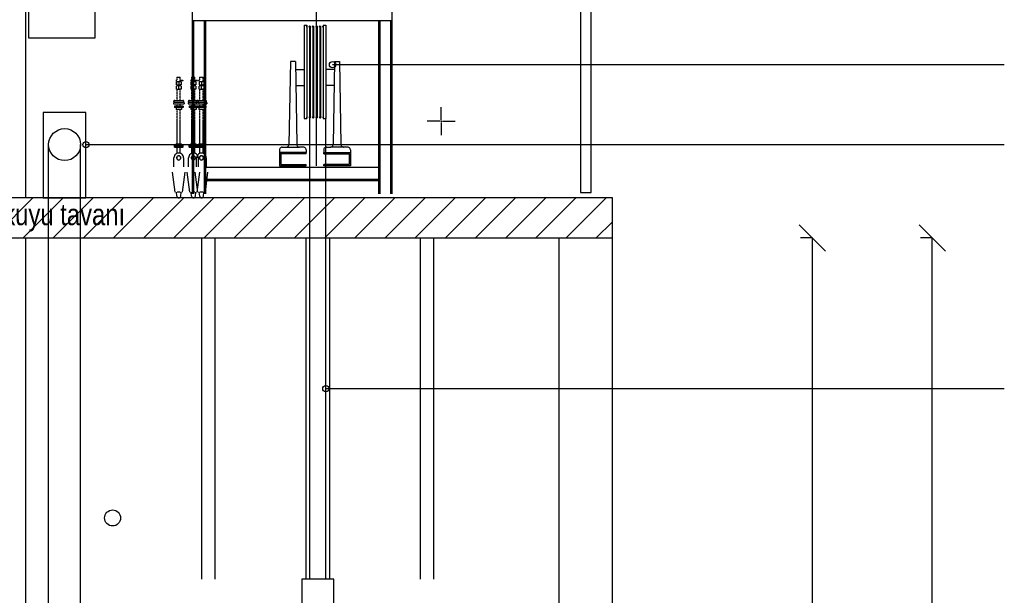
# Model space of a CAD drawing. Header units: centimetres. Extents: x 0 to 14595, y -30 to 2970.
# Tile 22 of 37: x 9808 to 10177, y 2121 to 2337. Entities that reach past the tile are written whole.
import ezdxf
from ezdxf.enums import TextEntityAlignment as Align

# ---------------------------------------------------------------- set-up
doc = ezdxf.new("R2010")
doc.units = ezdxf.units.CM
for name, color, linetype in [('ASN-DUVAR', 7, 'CONTINUOUS'), ('ASN-ELEKTRIK', 3, 'CONTINUOUS'), ('ASN-HALAT', 6, 'CONTINUOUS'), ('ASN-KAPI', 3, 'CONTINUOUS'), ('ASN-KOT', 2, 'CONTINUOUS'), ('ASN-MOTOR', 6, 'CONTINUOUS'), ('ASN-OLCU', 3, 'CONTINUOUS'), ('ASN-RAY', 1, 'CONTINUOUS'), ('ASN-TARAMA', 8, 'CONTINUOUS'), ('ASN-YAZI', 4, 'CONTINUOUS')]:
    doc.layers.add(name, color=color, linetype=linetype)
doc.styles.get("Standard").update_dxf_attribs({"font": 'arial.ttf', "width": 0.8})

msp = doc.modelspace()

# ---------------------------------------------------------------- linework, layer by layer
at = {"layer": 'ASN-DUVAR'}
for p, q in [((9810, 2270), (9810, 2490)), ((9810, 505), (9810, 2255)), ((10010, 2065), (10010, 2255)), ((10030, 2065), (10030, 2255))]:
    msp.add_line(p, q, dxfattribs=at)
msp.add_lwpolyline([(9790, 2255), (10030, 2255), (10030, 2270), (9790, 2270)], close=True, dxfattribs=at)
at = {"layer": 'ASN-ELEKTRIK'}
msp.add_lwpolyline([(9811, 2330), (9836, 2330), (9836, 2460), (9811, 2460)], close=True, dxfattribs=at)
at = {"layer": 'ASN-HALAT'}
for p, q in [((9916.5, 2127), (9916.5, 2300)), ((9922.5, 2127), (9922.5, 2300)), ((9818.5, 545), (9818.5, 2290)), ((9830.5, 545), (9830.5, 2290))]:
    msp.add_line(p, q, dxfattribs=at)
msp.add_lwpolyline([(9913.5, 2115), (9925.5, 2115), (9925.5, 2127), (9913.5, 2127)], close=True, dxfattribs=at)
at = {"layer": 'ASN-KAPI'}
msp.add_lwpolyline([(10018, 2272), (10022, 2272), (10022, 2468), (10018, 2468)], close=True, dxfattribs=at)
at = {"layer": 'ASN-MOTOR'}
for p, q in [((9918.8, 2352.48), (9918.8, 2282.01)), ((9872.42, 2271.61), (9872.42, 2341.61)), ((9947.42, 2271.61), (9947.42, 2341.61)), ((9872.42, 2336.61), (9947.42, 2336.61)), ((9872.92, 2271.61), (9872.92, 2336.61)), ((9876.92, 2271.61), (9876.92, 2336.61)), ((9877.42, 2271.61), (9877.42, 2336.61)), ((9914.3, 2334.78), (9914.3, 2299.78)), ((9914.3, 2334.78), (9915.3, 2334.78)), ((9915.3, 2334.78), (9915.3, 2299.78)), ((9915.3, 2334.48), (9915.37, 2334.37)), ((9916.3, 2334.48), (9916.23, 2334.37)), ((9916.3, 2334.48), (9916.3, 2300.08)), ((9916.3, 2334.48), (9916.6, 2334.48)), ((9916.6, 2334.48), (9916.6, 2300.08)), ((9916.6, 2334.48), (9916.67, 2334.37)), ((9917.6, 2334.48), (9917.53, 2334.37)), ((9917.6, 2334.48), (9917.6, 2300.08)), ((9917.6, 2334.48), (9917.9, 2334.48)), ((9917.9, 2334.48), (9917.9, 2300.08)), ((9917.9, 2334.48), (9917.97, 2334.37)), ((9918.9, 2334.48), (9918.83, 2334.37)), ((9918.9, 2334.48), (9918.9, 2300.08)), ((9918.9, 2334.48), (9919.2, 2334.48)), ((9919.2, 2300.08), (9919.2, 2334.48)), ((9919.2, 2334.48), (9919.2, 2300.08)), ((9919.2, 2334.48), (9919.27, 2334.37)), ((9920.2, 2334.48), (9920.13, 2334.37)), ((9920.2, 2334.48), (9920.2, 2300.08)), ((9920.2, 2334.48), (9920.5, 2334.48)), ((9920.5, 2334.48), (9920.5, 2300.08)), ((9920.5, 2334.48), (9920.57, 2334.37)), ((9921.5, 2334.48), (9921.43, 2334.37)), ((9921.5, 2334.78), (9921.5, 2299.78)), ((9921.5, 2334.78), (9922.5, 2334.78)), ((9922.5, 2334.78), (9922.5, 2299.78)), ((9942.42, 2271.61), (9942.42, 2336.61)), ((9942.92, 2271.61), (9942.92, 2336.61)), ((9946.92, 2271.61), (9946.92, 2336.61)), ((9915.4, 2334.08), (9915.4, 2334.26)), ((9916.2, 2334.08), (9916.2, 2334.26)), ((9916.7, 2334.08), (9916.7, 2334.26)), ((9917.5, 2334.08), (9917.5, 2334.26)), ((9918, 2334.08), (9918, 2334.26)), ((9918.8, 2334.08), (9918.8, 2334.26)), ((9919.3, 2334.08), (9919.3, 2334.26)), ((9920.1, 2334.08), (9920.1, 2334.26)), ((9920.6, 2334.08), (9920.6, 2334.26)), ((9921.4, 2334.08), (9921.4, 2334.26)), ((9909.17, 2321.22), (9908.63, 2290.03)), ((9911.06, 2321.22), (9909.17, 2321.22)), ((9911.06, 2321.22), (9911.59, 2290.03)), ((9925.74, 2321.22), (9925.2, 2290.03)), ((9925.74, 2321.22), (9927.63, 2321.22)), ((9927.63, 2321.22), (9928.17, 2290.03)), ((9911.35, 2318.22), (9914.3, 2318.22)), ((9925.45, 2318.22), (9922.5, 2318.22)), ((9866.19, 2314.22), (9866.63, 2314.22)), ((9866.19, 2314.22), (9866.63, 2314.22)), ((9866.19, 2314.22), (9866.62, 2314.22)), ((9866.19, 2314.04), (9866.62, 2314.04)), ((9866.4, 2313.52), (9866.4, 2312.46)), ((9866.88, 2313.6), (9866.41, 2313.6)), ((9866.41, 2313.6), (9866.41, 2313.6)), ((9866.41, 2313.6), (9866.41, 2313.6)), ((9866.41, 2312.38), (9866.41, 2312.38)), ((9866.41, 2312.38), (9866.88, 2312.38)), ((9866.41, 2312.38), (9866.41, 2312.38)), ((9866.42, 2313.52), (9866.42, 2312.46)), ((9866.7, 2315.29), (9866.6, 2315.23)), ((9866.6, 2315.23), (9866.7, 2315.18)), ((9866.7, 2315.29), (9866.7, 2315.33)), ((9866.7, 2315.33), (9867.9, 2315.33)), ((9866.7, 2315.29), (9866.7, 2315.18)), ((9866.7, 2315.09), (9866.7, 2315.18)), ((9866.7, 2314.89), (9866.7, 2314.98)), ((9866.7, 2314.69), (9866.7, 2314.78)), ((9866.7, 2314.49), (9866.7, 2314.58)), ((9866.7, 2314.29), (9866.7, 2314.38)), ((9866.7, 2313.89), (9866.7, 2313.98)), ((9866.7, 2313.69), (9866.7, 2313.78)), ((9866.7, 2312.29), (9866.7, 2312.38)), ((9867.78, 2313.6), (9866.88, 2313.6)), ((9866.88, 2312.38), (9867.78, 2312.38)), ((9867.34, 2313.52), (9867.34, 2312.46)), ((9868.21, 2313.6), (9867.78, 2313.6)), ((9868.21, 2312.38), (9867.78, 2312.38)), ((9867.89, 2314.22), (9868.63, 2314.22)), ((9867.89, 2314.22), (9868.88, 2314.22)), ((9867.9, 2315.19), (9867.9, 2315.33)), ((9867.9, 2314.99), (9867.9, 2315.07)), ((9867.9, 2314.79), (9867.9, 2314.87)), ((9867.9, 2314.59), (9867.9, 2314.67)), ((9867.9, 2314.39), (9867.9, 2314.47)), ((9867.9, 2314.22), (9867.9, 2314.27)), ((9867.9, 2314.22), (9868.66, 2314.22)), ((9867.9, 2313.99), (9867.9, 2314.04)), ((9867.9, 2314.04), (9868.91, 2314.04)), ((9867.9, 2313.79), (9867.9, 2313.87)), ((9867.9, 2313.6), (9867.9, 2313.67)), ((9867.9, 2312.19), (9867.9, 2312.27)), ((9868.21, 2313.6), (9868.21, 2313.6)), ((9868.21, 2312.38), (9868.21, 2312.38)), ((9868.22, 2313.52), (9868.22, 2312.46)), ((9868.94, 2314.05), (9868.94, 2314.2)), ((9871.69, 2314.22), (9872.12, 2314.22)), ((9871.69, 2314.22), (9872.12, 2314.22)), ((9871.69, 2314.22), (9872.12, 2314.22)), ((9871.69, 2314.04), (9872.11, 2314.04)), ((9871.89, 2313.52), (9871.89, 2312.46)), ((9872.37, 2313.6), (9871.91, 2313.6)), ((9871.91, 2313.6), (9871.91, 2313.6)), ((9871.91, 2313.6), (9871.91, 2313.6)), ((9871.91, 2312.38), (9871.91, 2312.38)), ((9871.91, 2312.38), (9872.37, 2312.38)), ((9871.91, 2312.38), (9871.91, 2312.38)), ((9871.92, 2313.52), (9871.92, 2312.46)), ((9872.19, 2315.29), (9872.09, 2315.23)), ((9872.09, 2315.23), (9872.19, 2315.18)), ((9872.19, 2315.29), (9872.19, 2315.33)), ((9872.19, 2315.33), (9873.39, 2315.33)), ((9872.19, 2315.29), (9872.19, 2315.18)), ((9872.19, 2315.09), (9872.19, 2315.18)), ((9872.19, 2314.89), (9872.19, 2314.98)), ((9872.19, 2314.69), (9872.19, 2314.78)), ((9872.19, 2314.49), (9872.19, 2314.58)), ((9872.19, 2314.29), (9872.19, 2314.38)), ((9872.19, 2313.89), (9872.19, 2313.98)), ((9872.19, 2313.69), (9872.19, 2313.78)), ((9872.19, 2312.29), (9872.19, 2312.38)), ((9873.27, 2313.6), (9872.37, 2313.6)), ((9872.37, 2312.38), (9873.27, 2312.38)), ((9872.83, 2313.52), (9872.83, 2312.46)), ((9873.71, 2313.6), (9873.27, 2313.6)), ((9873.71, 2312.38), (9873.27, 2312.38)), ((9873.39, 2315.19), (9873.39, 2315.33)), ((9873.39, 2314.99), (9873.39, 2315.07)), ((9873.39, 2314.79), (9873.39, 2314.87)), ((9873.39, 2314.59), (9873.39, 2314.67)), ((9873.39, 2314.39), (9873.39, 2314.47)), ((9873.39, 2314.22), (9873.39, 2314.27)), ((9873.39, 2314.22), (9874.12, 2314.22)), ((9873.39, 2314.22), (9874.37, 2314.22)), ((9873.39, 2314.22), (9874.15, 2314.22)), ((9873.39, 2313.99), (9873.39, 2314.04)), ((9873.39, 2314.04), (9874.4, 2314.04)), ((9873.39, 2313.79), (9873.39, 2313.87)), ((9873.39, 2313.6), (9873.39, 2313.67)), ((9873.39, 2312.19), (9873.39, 2312.27)), ((9873.71, 2313.6), (9873.71, 2313.6)), ((9873.71, 2312.38), (9873.71, 2312.38)), ((9873.72, 2313.52), (9873.72, 2312.46)), ((9874.44, 2314.05), (9874.44, 2314.2)), ((9874.71, 2314.22), (9875.15, 2314.22)), ((9874.71, 2314.22), (9875.15, 2314.22)), ((9874.71, 2314.22), (9875.14, 2314.22)), ((9874.71, 2314.04), (9875.13, 2314.04)), ((9874.92, 2313.52), (9874.92, 2312.46)), ((9875.4, 2313.6), (9874.93, 2313.6)), ((9874.93, 2313.6), (9874.93, 2313.6)), ((9874.93, 2313.6), (9874.93, 2313.6)), ((9874.93, 2312.38), (9874.93, 2312.38)), ((9874.93, 2312.38), (9875.4, 2312.38)), ((9874.93, 2312.38), (9874.93, 2312.38)), ((9874.94, 2313.52), (9874.94, 2312.46)), ((9875.22, 2315.29), (9875.12, 2315.23)), ((9875.12, 2315.23), (9875.22, 2315.18)), ((9875.22, 2315.29), (9875.22, 2315.33)), ((9875.22, 2315.33), (9876.42, 2315.33)), ((9875.22, 2315.29), (9875.22, 2315.18)), ((9875.22, 2315.09), (9875.22, 2315.18)), ((9875.22, 2314.89), (9875.22, 2314.98)), ((9875.22, 2314.69), (9875.22, 2314.78)), ((9875.22, 2314.49), (9875.22, 2314.58)), ((9875.22, 2314.29), (9875.22, 2314.38)), ((9875.22, 2313.89), (9875.22, 2313.98)), ((9875.22, 2313.69), (9875.22, 2313.78)), ((9875.22, 2312.29), (9875.22, 2312.38)), ((9876.3, 2313.6), (9875.4, 2313.6)), ((9875.4, 2312.38), (9876.3, 2312.38)), ((9875.85, 2313.52), (9875.85, 2312.46)), ((9876.73, 2313.6), (9876.3, 2313.6)), ((9876.73, 2312.38), (9876.3, 2312.38)), ((9876.41, 2314.22), (9877.15, 2314.22)), ((9876.41, 2314.22), (9877.4, 2314.22)), ((9876.41, 2314.22), (9877.17, 2314.22)), ((9876.41, 2314.04), (9877.42, 2314.04)), ((9876.42, 2315.19), (9876.42, 2315.33)), ((9876.42, 2314.99), (9876.42, 2315.07)), ((9876.42, 2314.79), (9876.42, 2314.87)), ((9876.42, 2314.59), (9876.42, 2314.67)), ((9876.42, 2314.39), (9876.42, 2314.47)), ((9876.42, 2314.22), (9876.42, 2314.27)), ((9876.42, 2313.99), (9876.42, 2314.04)), ((9876.42, 2313.79), (9876.42, 2313.87)), ((9876.42, 2313.6), (9876.42, 2313.67)), ((9876.42, 2312.19), (9876.42, 2312.27)), ((9876.73, 2313.6), (9876.73, 2313.6)), ((9876.73, 2312.38), (9876.73, 2312.38)), ((9876.74, 2313.52), (9876.74, 2312.46)), ((9877.46, 2314.05), (9877.46, 2314.2)), ((9911.45, 2312.22), (9914.3, 2312.22)), ((9925.34, 2312.22), (9922.5, 2312.22)), ((9866.38, 2311.92), (9866.38, 2310.86)), ((9866.81, 2312), (9866.41, 2312)), ((9866.41, 2312), (9866.41, 2312)), ((9866.41, 2310.78), (9866.81, 2310.78)), ((9866.41, 2310.78), (9866.41, 2310.78)), ((9866.7, 2312.09), (9866.7, 2312.18)), ((9866.7, 2310.69), (9866.7, 2310.78)), ((9866.7, 2310.49), (9866.7, 2310.58)), ((9866.7, 2310.29), (9866.7, 2310.38)), ((9866.7, 2310.09), (9866.7, 2310.18)), ((9866.7, 2309.89), (9866.7, 2309.98)), ((9866.7, 2309.69), (9866.7, 2309.78)), ((9866.7, 2309.49), (9866.7, 2309.58)), ((9866.7, 2309.29), (9866.7, 2309.38)), ((9866.7, 2309.09), (9866.7, 2309.18)), ((9866.7, 2308.89), (9866.7, 2308.98)), ((9866.7, 2308.69), (9866.7, 2308.78)), ((9866.7, 2308.49), (9866.7, 2308.58)), ((9867.71, 2312), (9866.81, 2312)), ((9866.81, 2310.78), (9867.71, 2310.78)), ((9867.24, 2311.92), (9867.24, 2310.86)), ((9868.21, 2312), (9867.71, 2312)), ((9868.21, 2310.78), (9867.71, 2310.78)), ((9867.9, 2312), (9867.9, 2312.07)), ((9867.9, 2310.59), (9867.9, 2310.67)), ((9867.9, 2310.39), (9867.9, 2310.47)), ((9867.9, 2310.19), (9867.9, 2310.27)), ((9867.9, 2309.99), (9867.9, 2310.07)), ((9867.9, 2309.79), (9867.9, 2309.87)), ((9867.9, 2309.59), (9867.9, 2309.67)), ((9867.9, 2309.39), (9867.9, 2309.47)), ((9867.9, 2309.19), (9867.9, 2309.27)), ((9867.9, 2308.99), (9867.9, 2309.07)), ((9867.9, 2308.79), (9867.9, 2308.87)), ((9867.9, 2308.59), (9867.9, 2308.67)), ((9868.18, 2311.92), (9868.18, 2310.86)), ((9868.21, 2312), (9868.21, 2312)), ((9868.21, 2312), (9868.21, 2312)), ((9868.21, 2310.78), (9868.21, 2310.78)), ((9868.21, 2310.78), (9868.21, 2310.78)), ((9868.24, 2311.92), (9868.24, 2310.86)), ((9871.87, 2311.92), (9871.87, 2310.86)), ((9871.91, 2312), (9871.9, 2312)), ((9871.91, 2310.78), (9871.9, 2310.78)), ((9872.31, 2312), (9871.91, 2312)), ((9871.91, 2310.78), (9872.31, 2310.78)), ((9872.19, 2312.09), (9872.19, 2312.18)), ((9872.19, 2310.69), (9872.19, 2310.78)), ((9872.19, 2310.49), (9872.19, 2310.58)), ((9872.19, 2310.29), (9872.19, 2310.38)), ((9872.19, 2310.09), (9872.19, 2310.18)), ((9872.19, 2309.89), (9872.19, 2309.98)), ((9872.19, 2309.69), (9872.19, 2309.78)), ((9872.19, 2309.49), (9872.19, 2309.58)), ((9872.19, 2309.29), (9872.19, 2309.38)), ((9872.19, 2309.09), (9872.19, 2309.18)), ((9872.19, 2308.89), (9872.19, 2308.98)), ((9872.19, 2308.69), (9872.19, 2308.78)), ((9872.19, 2308.49), (9872.19, 2308.58)), ((9873.2, 2312), (9872.31, 2312)), ((9872.31, 2310.78), (9873.2, 2310.78)), ((9872.74, 2311.92), (9872.74, 2310.86)), ((9873.7, 2312), (9873.2, 2312)), ((9873.7, 2310.78), (9873.2, 2310.78)), ((9873.39, 2312), (9873.39, 2312.07)), ((9873.39, 2310.59), (9873.39, 2310.67)), ((9873.39, 2310.39), (9873.39, 2310.47)), ((9873.39, 2310.19), (9873.39, 2310.27)), ((9873.39, 2309.99), (9873.39, 2310.07)), ((9873.39, 2309.79), (9873.39, 2309.87)), ((9873.39, 2309.59), (9873.39, 2309.67)), ((9873.39, 2309.39), (9873.39, 2309.47)), ((9873.39, 2309.19), (9873.39, 2309.27)), ((9873.39, 2308.99), (9873.39, 2309.07)), ((9873.39, 2308.79), (9873.39, 2308.87)), ((9873.39, 2308.59), (9873.39, 2308.67)), ((9873.67, 2311.92), (9873.67, 2310.86)), ((9873.71, 2312), (9873.7, 2312)), ((9873.7, 2310.78), (9873.71, 2310.78)), ((9873.71, 2312), (9873.71, 2312)), ((9873.71, 2310.78), (9873.71, 2310.78)), ((9873.74, 2311.92), (9873.74, 2310.86)), ((9874.9, 2311.92), (9874.9, 2310.86)), ((9875.33, 2312), (9874.93, 2312)), ((9874.93, 2312), (9874.93, 2312)), ((9874.93, 2310.78), (9875.33, 2310.78)), ((9874.93, 2310.78), (9874.93, 2310.78)), ((9875.22, 2312.09), (9875.22, 2312.18)), ((9875.22, 2310.69), (9875.22, 2310.78)), ((9875.22, 2310.49), (9875.22, 2310.58)), ((9875.22, 2310.29), (9875.22, 2310.38)), ((9875.22, 2310.09), (9875.22, 2310.18)), ((9875.22, 2309.89), (9875.22, 2309.98)), ((9875.22, 2309.69), (9875.22, 2309.78)), ((9875.22, 2309.49), (9875.22, 2309.58)), ((9875.22, 2309.29), (9875.22, 2309.38)), ((9875.22, 2309.09), (9875.22, 2309.18)), ((9875.22, 2308.89), (9875.22, 2308.98)), ((9875.22, 2308.69), (9875.22, 2308.78)), ((9875.22, 2308.49), (9875.22, 2308.58)), ((9876.23, 2312), (9875.33, 2312)), ((9875.33, 2310.78), (9876.23, 2310.78)), ((9875.76, 2311.92), (9875.76, 2310.86)), ((9876.73, 2312), (9876.23, 2312)), ((9876.73, 2310.78), (9876.23, 2310.78)), ((9876.42, 2312), (9876.42, 2312.07)), ((9876.42, 2310.59), (9876.42, 2310.67)), ((9876.42, 2310.39), (9876.42, 2310.47)), ((9876.42, 2310.19), (9876.42, 2310.27)), ((9876.42, 2309.99), (9876.42, 2310.07)), ((9876.42, 2309.79), (9876.42, 2309.87)), ((9876.42, 2309.59), (9876.42, 2309.67)), ((9876.42, 2309.39), (9876.42, 2309.47)), ((9876.42, 2309.19), (9876.42, 2309.27)), ((9876.42, 2308.99), (9876.42, 2309.07)), ((9876.42, 2308.79), (9876.42, 2308.87)), ((9876.42, 2308.59), (9876.42, 2308.67)), ((9876.69, 2311.92), (9876.69, 2310.86)), ((9876.73, 2312), (9876.73, 2312)), ((9876.73, 2312), (9876.73, 2312)), ((9876.73, 2310.78), (9876.73, 2310.78)), ((9876.73, 2310.78), (9876.73, 2310.78)), ((9876.76, 2311.92), (9876.76, 2310.86)), ((9865.44, 2305.93), (9865.31, 2305.28)), ((9865.31, 2305.28), (9869.15, 2305.28)), ((9865.44, 2305.93), (9865.44, 2306.23)), ((9865.44, 2305.93), (9869.03, 2305.93)), ((9865.79, 2306.58), (9868.71, 2306.58)), ((9866.7, 2308.29), (9866.7, 2308.38)), ((9866.7, 2308.09), (9866.7, 2308.18)), ((9866.7, 2307.89), (9866.7, 2307.98)), ((9866.7, 2307.69), (9866.7, 2307.78)), ((9866.7, 2307.49), (9866.7, 2307.58)), ((9866.7, 2307.29), (9866.7, 2307.38)), ((9866.7, 2307.09), (9866.7, 2307.18)), ((9866.7, 2306.89), (9866.7, 2306.98)), ((9866.7, 2306.69), (9866.7, 2306.78)), ((9866.7, 2305.09), (9866.7, 2305.18)), ((9866.7, 2304.89), (9866.7, 2304.98)), ((9867.9, 2308.39), (9867.9, 2308.47)), ((9867.9, 2308.19), (9867.9, 2308.27)), ((9867.9, 2307.99), (9867.9, 2308.07)), ((9867.9, 2307.79), (9867.9, 2307.87)), ((9867.9, 2307.59), (9867.9, 2307.67)), ((9867.9, 2307.39), (9867.9, 2307.47)), ((9867.9, 2307.19), (9867.9, 2307.27)), ((9867.9, 2306.99), (9867.9, 2307.07)), ((9867.9, 2306.79), (9867.9, 2306.87)), ((9867.9, 2306.59), (9867.9, 2306.67)), ((9867.9, 2305.19), (9867.9, 2305.27)), ((9867.9, 2304.99), (9867.9, 2305.07)), ((9867.9, 2304.79), (9867.9, 2304.87)), ((9868.71, 2306.58), (9868.84, 2306.58)), ((9869.03, 2305.93), (9869.19, 2305.93)), ((9869.15, 2305.28), (9869.31, 2305.28)), ((9869.19, 2305.93), (9869.19, 2306.23)), ((9869.19, 2305.93), (9869.31, 2305.28)), ((9870.93, 2305.93), (9870.81, 2305.28)), ((9870.81, 2305.28), (9874.64, 2305.28)), ((9870.93, 2305.93), (9870.93, 2306.23)), ((9870.93, 2305.93), (9874.53, 2305.93)), ((9871.28, 2306.58), (9874.2, 2306.58)), ((9872.19, 2308.29), (9872.19, 2308.38)), ((9872.19, 2308.09), (9872.19, 2308.18)), ((9872.19, 2307.89), (9872.19, 2307.98)), ((9872.19, 2307.69), (9872.19, 2307.78)), ((9872.19, 2307.49), (9872.19, 2307.58)), ((9872.19, 2307.29), (9872.19, 2307.38)), ((9872.19, 2307.09), (9872.19, 2307.18)), ((9872.19, 2306.89), (9872.19, 2306.98)), ((9872.19, 2306.69), (9872.19, 2306.78)), ((9872.19, 2305.09), (9872.19, 2305.18)), ((9872.19, 2304.89), (9872.19, 2304.98)), ((9873.39, 2308.39), (9873.39, 2308.47)), ((9873.39, 2308.19), (9873.39, 2308.27)), ((9873.39, 2307.99), (9873.39, 2308.07)), ((9873.39, 2307.79), (9873.39, 2307.87)), ((9873.39, 2307.59), (9873.39, 2307.67)), ((9873.39, 2307.39), (9873.39, 2307.47)), ((9873.39, 2307.19), (9873.39, 2307.27)), ((9873.39, 2306.99), (9873.39, 2307.07)), ((9873.39, 2306.79), (9873.39, 2306.87)), ((9873.39, 2306.59), (9873.39, 2306.67)), ((9873.39, 2305.19), (9873.39, 2305.27)), ((9873.39, 2304.99), (9873.39, 2305.07)), ((9873.39, 2304.79), (9873.39, 2304.87)), ((9873.95, 2305.93), (9873.83, 2305.28)), ((9873.83, 2305.28), (9877.66, 2305.28)), ((9873.95, 2305.93), (9873.95, 2306.23)), ((9873.95, 2305.93), (9877.55, 2305.93)), ((9874.2, 2306.58), (9874.33, 2306.58)), ((9874.3, 2306.58), (9877.23, 2306.58)), ((9874.53, 2305.93), (9874.68, 2305.93)), ((9874.64, 2305.28), (9874.81, 2305.28)), ((9874.68, 2305.93), (9874.68, 2306.23)), ((9874.68, 2305.93), (9874.81, 2305.28)), ((9875.22, 2308.29), (9875.22, 2308.38)), ((9875.22, 2308.09), (9875.22, 2308.18)), ((9875.22, 2307.89), (9875.22, 2307.98)), ((9875.22, 2307.69), (9875.22, 2307.78)), ((9875.22, 2307.49), (9875.22, 2307.58)), ((9875.22, 2307.29), (9875.22, 2307.38)), ((9875.22, 2307.09), (9875.22, 2307.18)), ((9875.22, 2306.89), (9875.22, 2306.98)), ((9875.22, 2306.69), (9875.22, 2306.78)), ((9875.22, 2305.09), (9875.22, 2305.18)), ((9875.22, 2304.89), (9875.22, 2304.98)), ((9876.42, 2308.39), (9876.42, 2308.47)), ((9876.42, 2308.19), (9876.42, 2308.27)), ((9876.42, 2307.99), (9876.42, 2308.07)), ((9876.42, 2307.79), (9876.42, 2307.87)), ((9876.42, 2307.59), (9876.42, 2307.67)), ((9876.42, 2307.39), (9876.42, 2307.47)), ((9876.42, 2307.19), (9876.42, 2307.27)), ((9876.42, 2306.99), (9876.42, 2307.07)), ((9876.42, 2306.79), (9876.42, 2306.87)), ((9876.42, 2306.59), (9876.42, 2306.67)), ((9876.42, 2305.19), (9876.42, 2305.27)), ((9876.42, 2304.99), (9876.42, 2305.07)), ((9876.42, 2304.79), (9876.42, 2304.87)), ((9877.23, 2306.58), (9877.35, 2306.58)), ((9877.55, 2305.93), (9877.7, 2305.93)), ((9877.66, 2305.28), (9877.83, 2305.28)), ((9877.7, 2305.93), (9877.7, 2306.23)), ((9877.7, 2305.93), (9877.83, 2305.28)), ((9865.76, 2304.47), (9865.66, 2304.37)), ((9865.7, 2304.37), (9865.66, 2304.37)), ((9865.66, 2304.37), (9865.66, 2303.87)), ((9865.7, 2303.87), (9865.66, 2303.87)), ((9868.96, 2304.37), (9865.7, 2304.37)), ((9868.96, 2303.87), (9865.7, 2303.87)), ((9865.8, 2304.47), (9865.76, 2304.47)), ((9868.86, 2304.47), (9865.8, 2304.47)), ((9866.31, 2303.87), (9866.31, 2303.22)), ((9866.34, 2303.22), (9866.31, 2303.22)), ((9868.31, 2303.22), (9866.34, 2303.22)), ((9866.7, 2304.69), (9866.7, 2304.78)), ((9866.7, 2304.49), (9866.7, 2304.58)), ((9866.7, 2303.09), (9866.7, 2303.18)), ((9866.7, 2302.89), (9866.7, 2302.98)), ((9866.7, 2302.69), (9866.7, 2302.78)), ((9866.7, 2302.49), (9866.7, 2302.58)), ((9866.7, 2302.29), (9866.7, 2302.38)), ((9866.7, 2302.09), (9866.7, 2302.18)), ((9866.7, 2301.89), (9866.7, 2301.98)), ((9866.7, 2301.69), (9866.7, 2301.78)), ((9866.7, 2301.49), (9866.7, 2301.58)), ((9866.7, 2301.29), (9866.7, 2301.38)), ((9866.7, 2301.09), (9866.7, 2301.18)), ((9867.9, 2304.59), (9867.9, 2304.67)), ((9867.9, 2304.47), (9867.9, 2304.47)), ((9867.9, 2303.19), (9867.9, 2303.22)), ((9867.9, 2302.99), (9867.9, 2303.07)), ((9867.9, 2302.79), (9867.9, 2302.87)), ((9867.9, 2302.59), (9867.9, 2302.67)), ((9867.9, 2302.39), (9867.9, 2302.47)), ((9867.9, 2302.19), (9867.9, 2302.27)), ((9867.9, 2301.99), (9867.9, 2302.07)), ((9867.9, 2301.79), (9867.9, 2301.87)), ((9867.9, 2301.59), (9867.9, 2301.67)), ((9867.9, 2301.39), (9867.9, 2301.47)), ((9867.9, 2301.19), (9867.9, 2301.27)), ((9868.31, 2303.87), (9868.31, 2303.22)), ((9868.86, 2304.47), (9868.96, 2304.37)), ((9868.96, 2304.37), (9868.96, 2303.87)), ((9871.26, 2304.47), (9871.16, 2304.37)), ((9871.2, 2304.37), (9871.16, 2304.37)), ((9871.16, 2304.37), (9871.16, 2303.87)), ((9871.2, 2303.87), (9871.16, 2303.87)), ((9874.46, 2304.37), (9871.2, 2304.37)), ((9874.46, 2303.87), (9871.2, 2303.87)), ((9871.3, 2304.47), (9871.26, 2304.47)), ((9874.36, 2304.47), (9871.3, 2304.47)), ((9871.81, 2303.87), (9871.81, 2303.22)), ((9871.83, 2303.22), (9871.81, 2303.22)), ((9873.81, 2303.22), (9871.83, 2303.22)), ((9872.19, 2304.69), (9872.19, 2304.78)), ((9872.19, 2304.49), (9872.19, 2304.58)), ((9872.19, 2303.09), (9872.19, 2303.18)), ((9872.19, 2302.89), (9872.19, 2302.98)), ((9872.19, 2302.69), (9872.19, 2302.78)), ((9872.19, 2302.49), (9872.19, 2302.58)), ((9872.19, 2302.29), (9872.19, 2302.38)), ((9872.19, 2302.09), (9872.19, 2302.18)), ((9872.19, 2301.89), (9872.19, 2301.98)), ((9872.19, 2301.69), (9872.19, 2301.78)), ((9872.19, 2301.49), (9872.19, 2301.58)), ((9872.19, 2301.29), (9872.19, 2301.38)), ((9872.19, 2301.09), (9872.19, 2301.18)), ((9873.39, 2304.59), (9873.39, 2304.67)), ((9873.39, 2304.47), (9873.39, 2304.47)), ((9873.39, 2303.19), (9873.39, 2303.22)), ((9873.39, 2302.99), (9873.39, 2303.07)), ((9873.39, 2302.79), (9873.39, 2302.87)), ((9873.39, 2302.59), (9873.39, 2302.67)), ((9873.39, 2302.39), (9873.39, 2302.47)), ((9873.39, 2302.19), (9873.39, 2302.27)), ((9873.39, 2301.99), (9873.39, 2302.07)), ((9873.39, 2301.79), (9873.39, 2301.87)), ((9873.39, 2301.59), (9873.39, 2301.67)), ((9873.39, 2301.39), (9873.39, 2301.47)), ((9873.39, 2301.19), (9873.39, 2301.27)), ((9873.81, 2303.87), (9873.81, 2303.22)), ((9874.28, 2304.47), (9874.18, 2304.37)), ((9874.22, 2304.37), (9874.18, 2304.37)), ((9874.18, 2304.37), (9874.18, 2303.87)), ((9874.22, 2303.87), (9874.18, 2303.87)), ((9877.48, 2304.37), (9874.22, 2304.37)), ((9877.48, 2303.87), (9874.22, 2303.87)), ((9874.32, 2304.47), (9874.28, 2304.47)), ((9877.38, 2304.47), (9874.32, 2304.47)), ((9874.36, 2304.47), (9874.46, 2304.37)), ((9874.46, 2304.37), (9874.46, 2303.87)), ((9874.83, 2303.87), (9874.83, 2303.22)), ((9874.85, 2303.22), (9874.83, 2303.22)), ((9876.83, 2303.22), (9874.85, 2303.22)), ((9875.22, 2304.69), (9875.22, 2304.78)), ((9875.22, 2304.49), (9875.22, 2304.58)), ((9875.22, 2303.09), (9875.22, 2303.18)), ((9875.22, 2302.89), (9875.22, 2302.98)), ((9875.22, 2302.69), (9875.22, 2302.78)), ((9875.22, 2302.49), (9875.22, 2302.58)), ((9875.22, 2302.29), (9875.22, 2302.38)), ((9875.22, 2302.09), (9875.22, 2302.18)), ((9875.22, 2301.89), (9875.22, 2301.98)), ((9875.22, 2301.69), (9875.22, 2301.78)), ((9875.22, 2301.49), (9875.22, 2301.58)), ((9875.22, 2301.29), (9875.22, 2301.38)), ((9875.22, 2301.09), (9875.22, 2301.18)), ((9876.42, 2304.59), (9876.42, 2304.67)), ((9876.42, 2304.47), (9876.42, 2304.47)), ((9876.42, 2303.19), (9876.42, 2303.22)), ((9876.42, 2302.99), (9876.42, 2303.07)), ((9876.42, 2302.79), (9876.42, 2302.87)), ((9876.42, 2302.59), (9876.42, 2302.67)), ((9876.42, 2302.39), (9876.42, 2302.47)), ((9876.42, 2302.19), (9876.42, 2302.27)), ((9876.42, 2301.99), (9876.42, 2302.07)), ((9876.42, 2301.79), (9876.42, 2301.87)), ((9876.42, 2301.59), (9876.42, 2301.67)), ((9876.42, 2301.39), (9876.42, 2301.47)), ((9876.42, 2301.19), (9876.42, 2301.27)), ((9876.83, 2303.87), (9876.83, 2303.22)), ((9877.38, 2304.47), (9877.48, 2304.37)), ((9877.48, 2304.37), (9877.48, 2303.87)), ((9965.73, 2299.25), (9965.73, 2304)), ((9866.6, 2299.23), (9866.7, 2299.18)), ((9866.7, 2300.89), (9866.7, 2300.98)), ((9866.7, 2300.69), (9866.7, 2300.78)), ((9866.7, 2300.49), (9866.7, 2300.58)), ((9866.7, 2300.29), (9866.7, 2300.38)), ((9866.7, 2300.09), (9866.7, 2300.18)), ((9866.7, 2299.89), (9866.7, 2299.98)), ((9866.7, 2299.69), (9866.7, 2299.78)), ((9866.7, 2299.49), (9866.7, 2299.58)), ((9866.7, 2299.29), (9866.7, 2299.38)), ((9866.7, 2290.3), (9866.7, 2299.18)), ((9867.9, 2300.99), (9867.9, 2301.07)), ((9867.9, 2300.79), (9867.9, 2300.87)), ((9867.9, 2300.59), (9867.9, 2300.67)), ((9867.9, 2300.39), (9867.9, 2300.47)), ((9867.9, 2300.19), (9867.9, 2300.27)), ((9867.9, 2299.99), (9867.9, 2300.07)), ((9867.9, 2299.79), (9867.9, 2299.87)), ((9867.9, 2299.59), (9867.9, 2299.67)), ((9867.9, 2299.39), (9867.9, 2299.47)), ((9867.9, 2290.3), (9867.9, 2299.27)), ((9872.09, 2299.23), (9872.19, 2299.18)), ((9872.19, 2300.89), (9872.19, 2300.98)), ((9872.19, 2300.69), (9872.19, 2300.78)), ((9872.19, 2300.49), (9872.19, 2300.58)), ((9872.19, 2300.29), (9872.19, 2300.38)), ((9872.19, 2300.09), (9872.19, 2300.18)), ((9872.19, 2299.89), (9872.19, 2299.98)), ((9872.19, 2299.69), (9872.19, 2299.78)), ((9872.19, 2299.49), (9872.19, 2299.58)), ((9872.19, 2299.29), (9872.19, 2299.38)), ((9872.19, 2290.3), (9872.19, 2299.18)), ((9873.39, 2300.99), (9873.39, 2301.07)), ((9873.39, 2300.79), (9873.39, 2300.87)), ((9873.39, 2300.59), (9873.39, 2300.67)), ((9873.39, 2300.39), (9873.39, 2300.47)), ((9873.39, 2300.19), (9873.39, 2300.27)), ((9873.39, 2299.99), (9873.39, 2300.07)), ((9873.39, 2299.79), (9873.39, 2299.87)), ((9873.39, 2299.59), (9873.39, 2299.67)), ((9873.39, 2299.39), (9873.39, 2299.47)), ((9873.39, 2290.3), (9873.39, 2299.27)), ((9875.12, 2299.23), (9875.22, 2299.18)), ((9875.22, 2300.89), (9875.22, 2300.98)), ((9875.22, 2300.69), (9875.22, 2300.78)), ((9875.22, 2300.49), (9875.22, 2300.58)), ((9875.22, 2300.29), (9875.22, 2300.38)), ((9875.22, 2300.09), (9875.22, 2300.18)), ((9875.22, 2299.89), (9875.22, 2299.98)), ((9875.22, 2299.69), (9875.22, 2299.78)), ((9875.22, 2299.49), (9875.22, 2299.58)), ((9875.22, 2299.29), (9875.22, 2299.38)), ((9875.22, 2290.3), (9875.22, 2299.18)), ((9876.42, 2300.99), (9876.42, 2301.07)), ((9876.42, 2300.79), (9876.42, 2300.87)), ((9876.42, 2300.59), (9876.42, 2300.67)), ((9876.42, 2300.39), (9876.42, 2300.47)), ((9876.42, 2300.19), (9876.42, 2300.27)), ((9876.42, 2299.99), (9876.42, 2300.07)), ((9876.42, 2299.79), (9876.42, 2299.87)), ((9876.42, 2299.59), (9876.42, 2299.67)), ((9876.42, 2299.39), (9876.42, 2299.47)), ((9876.42, 2290.3), (9876.42, 2299.27)), ((9914.3, 2299.78), (9915.3, 2299.78)), ((9915.3, 2300.08), (9915.37, 2300.19)), ((9915.4, 2300.48), (9915.4, 2300.29)), ((9916.2, 2300.48), (9916.2, 2300.29)), ((9916.3, 2300.08), (9916.23, 2300.19)), ((9916.3, 2300.08), (9916.6, 2300.08)), ((9916.6, 2300.08), (9916.67, 2300.19)), ((9916.7, 2300.48), (9916.7, 2300.29)), ((9917.5, 2300.48), (9917.5, 2300.29)), ((9917.6, 2300.08), (9917.53, 2300.19)), ((9917.6, 2300.08), (9917.9, 2300.08)), ((9917.9, 2300.08), (9917.97, 2300.19)), ((9918, 2300.48), (9918, 2300.29)), ((9918.8, 2300.48), (9918.8, 2300.29)), ((9918.9, 2300.08), (9918.83, 2300.19)), ((9918.9, 2300.08), (9919.2, 2300.08)), ((9919.2, 2300.08), (9919.27, 2300.19)), ((9919.3, 2300.48), (9919.3, 2300.29)), ((9920.1, 2300.48), (9920.1, 2300.29)), ((9920.2, 2300.08), (9920.13, 2300.19)), ((9920.2, 2300.08), (9920.5, 2300.08)), ((9920.5, 2300.08), (9920.57, 2300.19)), ((9920.6, 2300.48), (9920.6, 2300.29)), ((9921.4, 2300.48), (9921.4, 2300.29)), ((9921.5, 2300.08), (9921.43, 2300.19)), ((9921.5, 2299.78), (9922.5, 2299.78)), ((9965.23, 2298.75), (9960.48, 2298.75)), ((9965.73, 2298.75), (9965.48, 2298.75)), ((9965.73, 2298.75), (9965.73, 2299)), ((9965.73, 2298.75), (9965.73, 2298.5)), ((9965.73, 2298.75), (9965.98, 2298.75)), ((9965.73, 2298.25), (9965.73, 2293.5)), ((9966.23, 2298.75), (9970.98, 2298.75)), ((9866.31, 2290.3), (9867.31, 2290.3)), ((9866.31, 2289.65), (9866.31, 2290.3)), ((9867.31, 2290.3), (9868.31, 2290.3)), ((9868.31, 2289.65), (9868.31, 2290.3)), ((9871.81, 2290.3), (9872.81, 2290.3)), ((9871.81, 2289.65), (9871.81, 2290.3)), ((9872.81, 2290.3), (9873.81, 2290.3)), ((9873.81, 2289.65), (9873.81, 2290.3)), ((9874.83, 2290.3), (9875.83, 2290.3)), ((9874.83, 2289.65), (9874.83, 2290.3)), ((9875.83, 2290.3), (9876.83, 2290.3)), ((9876.83, 2289.65), (9876.83, 2290.3)), ((9865.66, 2289.65), (9867.31, 2289.65)), ((9865.66, 2289.15), (9865.66, 2289.65)), ((9865.66, 2289.15), (9867.31, 2289.15)), ((9865.76, 2289.05), (9865.66, 2289.15)), ((9865.76, 2289.05), (9867.31, 2289.05)), ((9866.7, 2286.73), (9866.7, 2289.05)), ((9867.31, 2289.65), (9868.96, 2289.65)), ((9867.31, 2289.15), (9868.96, 2289.15)), ((9867.31, 2289.05), (9868.86, 2289.05)), ((9867.9, 2286.73), (9867.9, 2289.05)), ((9868.86, 2289.05), (9868.96, 2289.15)), ((9868.96, 2289.15), (9868.96, 2289.65)), ((9871.16, 2289.65), (9872.81, 2289.65)), ((9871.16, 2289.15), (9871.16, 2289.65)), ((9871.16, 2289.15), (9872.81, 2289.15)), ((9871.26, 2289.05), (9871.16, 2289.15)), ((9871.26, 2289.05), (9872.81, 2289.05)), ((9872.19, 2286.73), (9872.19, 2289.05)), ((9872.81, 2289.65), (9874.46, 2289.65)), ((9872.81, 2289.15), (9874.46, 2289.15)), ((9872.81, 2289.05), (9874.36, 2289.05)), ((9873.39, 2286.73), (9873.39, 2289.05)), ((9874.18, 2289.65), (9875.83, 2289.65)), ((9874.18, 2289.15), (9874.18, 2289.65)), ((9874.18, 2289.15), (9875.83, 2289.15)), ((9874.28, 2289.05), (9874.18, 2289.15)), ((9874.28, 2289.05), (9875.83, 2289.05)), ((9874.36, 2289.05), (9874.46, 2289.15)), ((9874.46, 2289.15), (9874.46, 2289.65)), ((9875.22, 2286.73), (9875.22, 2289.05)), ((9875.83, 2289.65), (9877.48, 2289.65)), ((9875.83, 2289.15), (9877.48, 2289.15)), ((9875.83, 2289.05), (9877.38, 2289.05)), ((9876.42, 2286.73), (9876.42, 2289.05)), ((9877.38, 2289.05), (9877.48, 2289.15)), ((9877.48, 2289.15), (9877.48, 2289.65)), ((9905.11, 2288.05), (9905.11, 2287.05)), ((9915.11, 2287.05), (9905.11, 2287.05)), ((9905.11, 2287.05), (9905.11, 2282.05)), ((9905.61, 2286.55), (9905.61, 2287.05)), ((9905.61, 2286.55), (9905.61, 2282.55)), ((9915.11, 2286.55), (9905.61, 2286.55)), ((9906.11, 2289.05), (9907.63, 2289.05)), ((9907.63, 2289.05), (9912.59, 2289.05)), ((9914.11, 2289.05), (9912.59, 2289.05)), ((9915.11, 2288.05), (9915.11, 2287.05)), ((9915.11, 2286.55), (9915.11, 2287.05)), ((9921.68, 2288.05), (9921.68, 2287.05)), ((9921.68, 2286.55), (9921.68, 2287.05)), ((9921.68, 2287.05), (9931.68, 2287.05)), ((9921.68, 2286.55), (9931.18, 2286.55)), ((9922.68, 2289.05), (9924.2, 2289.05)), ((9929.17, 2289.05), (9924.2, 2289.05)), ((9930.68, 2289.05), (9929.17, 2289.05)), ((9931.18, 2286.55), (9931.18, 2287.05)), ((9931.18, 2286.55), (9931.18, 2282.55)), ((9931.68, 2288.05), (9931.68, 2287.05)), ((9931.68, 2287.05), (9931.68, 2282.05)), ((9865.5, 2281.65), (9865.5, 2285.03)), ((9869.1, 2285.03), (9869.1, 2281.65)), ((9870.99, 2281.65), (9870.99, 2285.03)), ((9874.02, 2281.65), (9874.02, 2285.03)), ((9874.59, 2285.03), (9874.59, 2281.65)), ((9877.62, 2285.03), (9877.62, 2281.65)), ((9865.95, 2272.13), (9865, 2279.63)), ((9869.6, 2279.63), (9868.65, 2272.13)), ((9871.44, 2272.13), (9870.49, 2279.63)), ((9874.47, 2272.13), (9873.52, 2279.63)), ((9875.09, 2279.63), (9874.14, 2272.13)), ((9878.12, 2279.63), (9877.17, 2272.13)), ((9877.42, 2281.61), (9942.42, 2281.61)), ((9905.11, 2282.05), (9915.11, 2282.05)), ((9905.61, 2282.55), (9915.11, 2282.55)), ((9915.11, 2282.05), (9915.11, 2282.55)), ((9921.68, 2282.05), (9921.68, 2282.55)), ((9931.18, 2282.55), (9921.68, 2282.55)), ((9931.68, 2282.05), (9921.68, 2282.05)), ((9877.42, 2277.11), (9942.42, 2277.11)), ((9877.42, 2276.61), (9942.42, 2276.61)), ((9866.65, 2270.63), (9866.5, 2272.13)), ((9867.89, 2272.13), (9866.71, 2272.13)), ((9868.04, 2270.62), (9868.22, 2272.13)), ((9872.14, 2270.63), (9872, 2272.13)), ((9873.39, 2272.13), (9872.2, 2272.13)), ((9873.54, 2270.62), (9873.71, 2272.13)), ((9875.16, 2270.63), (9875.02, 2272.13)), ((9876.41, 2272.13), (9875.22, 2272.13)), ((9876.56, 2270.62), (9876.73, 2272.13))]:
    msp.add_line(p, q, dxfattribs=at)
for points in [[(9915.4, 2334.26), (9915.4, 2334.29), (9915.39, 2334.32), (9915.38, 2334.34), (9915.37, 2334.37)], [(9916.23, 2334.37), (9916.21, 2334.34), (9916.21, 2334.32), (9916.2, 2334.29), (9916.2, 2334.26)], [(9916.7, 2334.26), (9916.7, 2334.29), (9916.69, 2334.32), (9916.68, 2334.34), (9916.67, 2334.37)], [(9917.53, 2334.37), (9917.51, 2334.34), (9917.51, 2334.32), (9917.5, 2334.29), (9917.5, 2334.26)], [(9918, 2334.26), (9918, 2334.29), (9917.99, 2334.32), (9917.98, 2334.34), (9917.97, 2334.37)], [(9918.83, 2334.37), (9918.81, 2334.34), (9918.81, 2334.32), (9918.8, 2334.29), (9918.8, 2334.26)], [(9919.3, 2334.26), (9919.3, 2334.29), (9919.29, 2334.32), (9919.28, 2334.34), (9919.27, 2334.37)], [(9920.13, 2334.37), (9920.11, 2334.34), (9920.11, 2334.32), (9920.1, 2334.29), (9920.1, 2334.26)], [(9920.6, 2334.26), (9920.6, 2334.29), (9920.59, 2334.32), (9920.58, 2334.34), (9920.57, 2334.37)], [(9921.43, 2334.37), (9921.41, 2334.34), (9921.41, 2334.32), (9921.4, 2334.29), (9921.4, 2334.26)], [(9865.79, 2306.58), (9865.71, 2306.58), (9865.64, 2306.55), (9865.57, 2306.51), (9865.51, 2306.45), (9865.47, 2306.39), (9865.45, 2306.31), (9865.44, 2306.23)], [(9869.19, 2306.23), (9869.18, 2306.31), (9869.15, 2306.39), (9869.11, 2306.45), (9869.06, 2306.51), (9868.99, 2306.55), (9868.91, 2306.58), (9868.84, 2306.58)], [(9871.28, 2306.58), (9871.2, 2306.58), (9871.13, 2306.55), (9871.06, 2306.51), (9871.01, 2306.45), (9870.97, 2306.39), (9870.94, 2306.31), (9870.93, 2306.23)], [(9874.3, 2306.58), (9874.23, 2306.58), (9874.15, 2306.55), (9874.09, 2306.51), (9874.03, 2306.45), (9873.99, 2306.39), (9873.96, 2306.31), (9873.95, 2306.23)], [(9874.68, 2306.23), (9874.67, 2306.31), (9874.65, 2306.39), (9874.6, 2306.45), (9874.55, 2306.51), (9874.48, 2306.55), (9874.41, 2306.58), (9874.33, 2306.58)], [(9877.7, 2306.23), (9877.69, 2306.31), (9877.67, 2306.39), (9877.63, 2306.45), (9877.57, 2306.51), (9877.51, 2306.55), (9877.43, 2306.58), (9877.35, 2306.58)], [(9915.37, 2300.19), (9915.38, 2300.21), (9915.39, 2300.24), (9915.4, 2300.27), (9915.4, 2300.29)], [(9916.2, 2300.29), (9916.2, 2300.27), (9916.21, 2300.24), (9916.21, 2300.21), (9916.23, 2300.19)], [(9916.67, 2300.19), (9916.68, 2300.21), (9916.69, 2300.24), (9916.7, 2300.27), (9916.7, 2300.29)], [(9917.5, 2300.29), (9917.5, 2300.27), (9917.51, 2300.24), (9917.51, 2300.21), (9917.53, 2300.19)], [(9917.97, 2300.19), (9917.98, 2300.21), (9917.99, 2300.24), (9918, 2300.27), (9918, 2300.29)], [(9918.8, 2300.29), (9918.8, 2300.27), (9918.81, 2300.24), (9918.81, 2300.21), (9918.83, 2300.19)], [(9919.27, 2300.19), (9919.28, 2300.21), (9919.29, 2300.24), (9919.3, 2300.27), (9919.3, 2300.29)], [(9920.1, 2300.29), (9920.1, 2300.27), (9920.11, 2300.24), (9920.11, 2300.21), (9920.13, 2300.19)], [(9920.57, 2300.19), (9920.58, 2300.21), (9920.59, 2300.24), (9920.6, 2300.27), (9920.6, 2300.29)], [(9921.4, 2300.29), (9921.4, 2300.27), (9921.41, 2300.24), (9921.41, 2300.21), (9921.43, 2300.19)], [(9907.63, 2289.05), (9907.85, 2289.08), (9908.06, 2289.15), (9908.25, 2289.27), (9908.4, 2289.42), (9908.52, 2289.61), (9908.6, 2289.81), (9908.63, 2290.03)], [(9911.59, 2290.03), (9911.62, 2289.81), (9911.7, 2289.61), (9911.82, 2289.42), (9911.98, 2289.27), (9912.16, 2289.15), (9912.37, 2289.08), (9912.59, 2289.05)], [(9924.2, 2289.05), (9924.42, 2289.08), (9924.63, 2289.15), (9924.82, 2289.27), (9924.98, 2289.42), (9925.1, 2289.61), (9925.17, 2289.81), (9925.2, 2290.03)], [(9928.17, 2290.03), (9928.2, 2289.81), (9928.27, 2289.61), (9928.39, 2289.42), (9928.55, 2289.27), (9928.74, 2289.15), (9928.95, 2289.08), (9929.17, 2289.05)], [(9867.3, 2286.83), (9866.9, 2286.79), (9866.52, 2286.66), (9866.18, 2286.44), (9865.89, 2286.16), (9865.68, 2285.81), (9865.55, 2285.43), (9865.5, 2285.03)], [(9869.1, 2285.03), (9869.05, 2285.43), (9868.92, 2285.81), (9868.71, 2286.16), (9868.42, 2286.44), (9868.08, 2286.66), (9867.7, 2286.79), (9867.3, 2286.83)], [(9872.79, 2286.83), (9872.39, 2286.79), (9872.01, 2286.66), (9871.67, 2286.44), (9871.39, 2286.16), (9871.17, 2285.81), (9871.04, 2285.43), (9870.99, 2285.03)], [(9874.59, 2285.03), (9874.55, 2285.43), (9874.42, 2285.81), (9874.2, 2286.16), (9873.92, 2286.44), (9873.58, 2286.66), (9873.19, 2286.79), (9872.79, 2286.83)], [(9875.82, 2286.83), (9875.42, 2286.79), (9875.04, 2286.66), (9874.69, 2286.44), (9874.41, 2286.16), (9874.19, 2285.81), (9874.06, 2285.43), (9874.02, 2285.03)], [(9877.62, 2285.03), (9877.57, 2285.43), (9877.44, 2285.81), (9877.22, 2286.16), (9876.94, 2286.44), (9876.6, 2286.66), (9876.22, 2286.79), (9875.82, 2286.83)], [(9906.11, 2289.05), (9905.89, 2289.03), (9905.68, 2288.95), (9905.49, 2288.83), (9905.33, 2288.68), (9905.21, 2288.49), (9905.14, 2288.27), (9905.11, 2288.05)], [(9915.11, 2288.05), (9915.09, 2288.27), (9915.01, 2288.49), (9914.89, 2288.68), (9914.73, 2288.83), (9914.54, 2288.95), (9914.33, 2289.03), (9914.11, 2289.05)], [(9922.68, 2289.05), (9922.46, 2289.03), (9922.25, 2288.95), (9922.06, 2288.83), (9921.9, 2288.68), (9921.78, 2288.49), (9921.71, 2288.27), (9921.68, 2288.05)], [(9931.68, 2288.05), (9931.66, 2288.27), (9931.59, 2288.49), (9931.47, 2288.68), (9931.31, 2288.83), (9931.12, 2288.95), (9930.91, 2289.03), (9930.68, 2289.05)], [(9867.3, 2285.83), (9867.13, 2285.82), (9866.97, 2285.76), (9866.83, 2285.68), (9866.71, 2285.57), (9866.61, 2285.43), (9866.54, 2285.28), (9866.5, 2285.12), (9866.5, 2284.95), (9866.54, 2284.79), (9866.61, 2284.63), (9866.71, 2284.5), (9866.83, 2284.39), (9866.97, 2284.3), (9867.13, 2284.25), (9867.3, 2284.23)], [(9867.3, 2285.78), (9867.14, 2285.77), (9866.99, 2285.72), (9866.86, 2285.64), (9866.74, 2285.54), (9866.65, 2285.41), (9866.59, 2285.27), (9866.55, 2285.11), (9866.55, 2284.96), (9866.59, 2284.8), (9866.65, 2284.66), (9866.74, 2284.53), (9866.86, 2284.43), (9866.99, 2284.35), (9867.14, 2284.3), (9867.3, 2284.28)], [(9867.3, 2284.23), (9867.47, 2284.25), (9867.63, 2284.3), (9867.77, 2284.39), (9867.89, 2284.5), (9867.99, 2284.63), (9868.06, 2284.79), (9868.1, 2284.95), (9868.1, 2285.12), (9868.06, 2285.28), (9867.99, 2285.43), (9867.89, 2285.57), (9867.77, 2285.68), (9867.63, 2285.76), (9867.47, 2285.82), (9867.3, 2285.83)], [(9867.3, 2284.28), (9867.46, 2284.3), (9867.61, 2284.35), (9867.74, 2284.43), (9867.86, 2284.53), (9867.95, 2284.66), (9868.01, 2284.8), (9868.05, 2284.96), (9868.05, 2285.11), (9868.01, 2285.27), (9867.95, 2285.41), (9867.86, 2285.54), (9867.74, 2285.64), (9867.61, 2285.72), (9867.46, 2285.77), (9867.3, 2285.78)], [(9872.79, 2285.83), (9872.63, 2285.82), (9872.47, 2285.76), (9872.32, 2285.68), (9872.2, 2285.57), (9872.1, 2285.43), (9872.03, 2285.28), (9872, 2285.12), (9872, 2284.95), (9872.03, 2284.79), (9872.1, 2284.63), (9872.2, 2284.5), (9872.32, 2284.39), (9872.47, 2284.3), (9872.63, 2284.25), (9872.79, 2284.23)], [(9872.79, 2285.78), (9872.64, 2285.77), (9872.49, 2285.72), (9872.35, 2285.64), (9872.24, 2285.54), (9872.14, 2285.41), (9872.08, 2285.27), (9872.05, 2285.11), (9872.05, 2284.96), (9872.08, 2284.8), (9872.14, 2284.66), (9872.24, 2284.53), (9872.35, 2284.43), (9872.49, 2284.35), (9872.64, 2284.3), (9872.79, 2284.28)], [(9872.79, 2284.23), (9872.96, 2284.25), (9873.12, 2284.3), (9873.26, 2284.39), (9873.39, 2284.5), (9873.49, 2284.63), (9873.56, 2284.79), (9873.59, 2284.95), (9873.59, 2285.12), (9873.56, 2285.28), (9873.49, 2285.43), (9873.39, 2285.57), (9873.26, 2285.68), (9873.12, 2285.76), (9872.96, 2285.82), (9872.79, 2285.83)], [(9872.79, 2284.28), (9872.95, 2284.3), (9873.1, 2284.35), (9873.24, 2284.43), (9873.35, 2284.53), (9873.44, 2284.66), (9873.51, 2284.8), (9873.54, 2284.96), (9873.54, 2285.11), (9873.51, 2285.27), (9873.44, 2285.41), (9873.35, 2285.54), (9873.24, 2285.64), (9873.1, 2285.72), (9872.95, 2285.77), (9872.79, 2285.78)], [(9875.82, 2285.83), (9875.65, 2285.82), (9875.49, 2285.76), (9875.35, 2285.68), (9875.22, 2285.57), (9875.12, 2285.43), (9875.06, 2285.28), (9875.02, 2285.12), (9875.02, 2284.95), (9875.06, 2284.79), (9875.12, 2284.63), (9875.22, 2284.5), (9875.35, 2284.39), (9875.49, 2284.3), (9875.65, 2284.25), (9875.82, 2284.23)], [(9875.82, 2285.78), (9875.66, 2285.77), (9875.51, 2285.72), (9875.38, 2285.64), (9875.26, 2285.54), (9875.17, 2285.41), (9875.1, 2285.27), (9875.07, 2285.11), (9875.07, 2284.96), (9875.1, 2284.8), (9875.17, 2284.66), (9875.26, 2284.53), (9875.38, 2284.43), (9875.51, 2284.35), (9875.66, 2284.3), (9875.82, 2284.28)], [(9875.82, 2284.23), (9875.98, 2284.25), (9876.14, 2284.3), (9876.29, 2284.39), (9876.41, 2284.5), (9876.51, 2284.63), (9876.58, 2284.79), (9876.61, 2284.95), (9876.61, 2285.12), (9876.58, 2285.28), (9876.51, 2285.43), (9876.41, 2285.57), (9876.29, 2285.68), (9876.14, 2285.76), (9875.98, 2285.82), (9875.82, 2285.83)], [(9875.82, 2284.28), (9875.97, 2284.3), (9876.12, 2284.35), (9876.26, 2284.43), (9876.37, 2284.53), (9876.47, 2284.66), (9876.53, 2284.8), (9876.56, 2284.96), (9876.56, 2285.11), (9876.53, 2285.27), (9876.47, 2285.41), (9876.37, 2285.54), (9876.26, 2285.64), (9876.12, 2285.72), (9875.97, 2285.77), (9875.82, 2285.78)], [(9866.65, 2270.63), (9866.68, 2270.49), (9866.74, 2270.35), (9866.82, 2270.24), (9866.93, 2270.14), (9867.06, 2270.06), (9867.19, 2270.02), (9867.34, 2270), (9867.48, 2270.01), (9867.62, 2270.06), (9867.75, 2270.13), (9867.86, 2270.23), (9867.95, 2270.34), (9868.01, 2270.48), (9868.04, 2270.62)], [(9872.14, 2270.63), (9872.17, 2270.49), (9872.23, 2270.35), (9872.32, 2270.24), (9872.42, 2270.14), (9872.55, 2270.06), (9872.69, 2270.02), (9872.83, 2270), (9872.98, 2270.01), (9873.12, 2270.06), (9873.25, 2270.13), (9873.36, 2270.23), (9873.44, 2270.34), (9873.5, 2270.48), (9873.54, 2270.62)], [(9875.16, 2270.63), (9875.19, 2270.49), (9875.25, 2270.35), (9875.34, 2270.24), (9875.45, 2270.14), (9875.57, 2270.06), (9875.71, 2270.02), (9875.86, 2270), (9876, 2270.01), (9876.14, 2270.06), (9876.27, 2270.13), (9876.38, 2270.23), (9876.46, 2270.34), (9876.53, 2270.48), (9876.56, 2270.62)]]:
    msp.add_lwpolyline(points, dxfattribs=at)
msp.add_lwpolyline([(9816.5, 2270), (9832.5, 2270), (9832.5, 2302), (9816.5, 2302)], close=True, dxfattribs=at)
for centre, radius in [((9824.5, 2290), 6), ((9842.5, 2150), 3)]:
    msp.add_circle(centre, radius, dxfattribs=at)
at = {"layer": 'ASN-OLCU'}
for p, q in [((10109.95, 2250.05), (10100.05, 2259.95)), ((10154.95, 2250.05), (10145.05, 2259.95)), ((10105, 2255), (10100.6, 2255)), ((10105, 1855), (10105, 2255)), ((10150, 2255), (10145.6, 2255)), ((10150, 505), (10150, 2255))]:
    msp.add_line(p, q, dxfattribs=at)
at = {"layer": 'ASN-RAY'}
for p, q in [((9876, 2127), (9876, 2255)), ((9881, 2127), (9881, 2255)), ((9915.05, 2127), (9915.05, 2255)), ((9923.95, 2127), (9923.95, 2255)), ((9958, 2127), (9958, 2255)), ((9963, 2127), (9963, 2255))]:
    msp.add_line(p, q, dxfattribs=at)
at = {"layer": 'ASN-TARAMA'}
for p, q in [((9797.63, 2255), (9812.63, 2270)), ((9808.94, 2255), (9823.94, 2270)), ((9820.25, 2255), (9835.25, 2270)), ((9831.57, 2255), (9846.57, 2270)), ((9842.88, 2255), (9857.88, 2270)), ((9854.2, 2255), (9869.2, 2270)), ((9865.51, 2255), (9880.51, 2270)), ((9876.82, 2255), (9891.82, 2270)), ((9888.14, 2255), (9903.14, 2270)), ((9899.45, 2255), (9914.45, 2270)), ((9910.76, 2255), (9925.76, 2270)), ((9922.08, 2255), (9937.08, 2270)), ((9933.39, 2255), (9948.39, 2270)), ((9944.7, 2255), (9959.7, 2270)), ((9956.02, 2255), (9971.02, 2270)), ((9967.33, 2255), (9982.33, 2270)), ((9978.64, 2255), (9993.64, 2270)), ((9989.96, 2255), (10004.96, 2270)), ((10001.27, 2255), (10016.27, 2270)), ((10012.59, 2255), (10027.59, 2270)), ((10023.9, 2255), (10030, 2261.1))]:
    msp.add_line(p, q, dxfattribs=at)
at = {"layer": 'ASN-YAZI'}
for p, q in [((9925, 2320), (10177, 2320)), ((9832.5, 2290), (10177, 2290)), ((9922.5, 2198.5), (10177, 2198.5))]:
    msp.add_line(p, q, dxfattribs=at)
for centre in [(9925, 2320), (9832.5, 2290), (9922.5, 2198.5)]:
    msp.add_circle(centre, 1.2, dxfattribs=at)

# ---------------------------------------------------------------- texts
at = {"layer": 'ASN-KOT', "width": 0.8}
msp.add_text('+13,70 kuyu tavanı', height=8, dxfattribs=at).set_placement((9771.4, 2257.4), align=Align.BOTTOM_LEFT)

doc.saveas('drawing.dxf')
